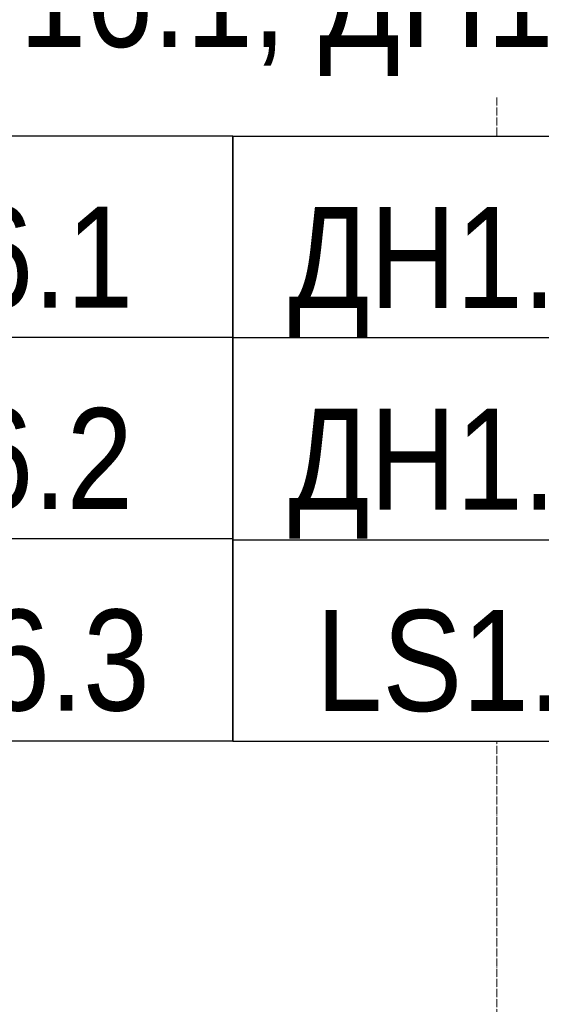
# Model space of a CAD drawing. Header units: millimetres. Extents: x -111 to 116289, y -9307 to 73893.
# Tile 28 of 128: x 20791 to 22084, y 18195 to 20634. Entities that reach past the tile are written whole.
import ezdxf
from ezdxf import colors
from ezdxf.entities.mleader import LeaderData, LeaderLine
from ezdxf.enums import TextEntityAlignment as Align
from ezdxf.math import Vec2, Vec3

# ---------------------------------------------------------------- set-up
doc = ezdxf.new("R2010")
doc.units = ezdxf.units.MM
doc.set_wipeout_variables(frame=1)
doc.linetypes.add('ADSK_Линия сетки_2_', pattern=[25, 20, -2.5, 0, -2.5])
doc.layers.add('КИП_выноска', color=6, linetype='Continuous', lineweight=25)
doc.layers.add('Оси', color=7, linetype='Continuous', lineweight=9)
doc.styles.add('Arial', font='arial.ttf', dxfattribs={"width": 0.85, "height": 350})
doc.styles.add('GOST 2.304', font='simplex.shx', dxfattribs={"width": 0.65, "oblique": 15})
doc.styles.get("Standard").update_dxf_attribs({"font": 'arial.ttf'})

# ---------------------------------------------------------------- blocks, each defined once
blk = doc.blocks.new('135_SLK_GD_KR_rvt-1-Оборудование_B2_-11_400__На лист секция 5_-11_400')
at = {"layer": 'Оси', "color": 254, "linetype": 'ADSK_Линия сетки_2_', "true_color": 0xe5e5e5}
blk.add_line((-13057609.7, -9259215.5), (-13057609.7, -9329529.8), dxfattribs=at)
blk = doc.blocks.new('A$Cffbd38bb')
at = {"lineweight": 5}
blk.add_blockref('135_SLK_GD_KR_rvt-1-Оборудование_B2_-11_400__На лист секция 5_-11_400', (13077777.1, 9330329.8), dxfattribs=at)
blk = doc.blocks.new('_None')
blk = doc.blocks.new('*U190')
at = {"color": 0, "linetype": 'Continuous', "lineweight": 30, "ltscale": 75, "width": 0.85, "flags": 104}
blk.add_attdef('ПРИМЕЧАНИЕ_1', text='', height=2.5, dxfattribs=at).set_placement((8, 3.611), align=Align.BOTTOM_CENTER)
at = {"color": 0, "lineweight": 30, "width": 0.85, "flags": 104}
blk.add_attdef('ПРИМЕЧАНИЕ_2', text='', height=2.5, dxfattribs=at).set_placement((8, -7.53), align=Align.BOTTOM_CENTER)
at = {"color": 0, "lineweight": 30, "style": 'GOST 2.304', "width": 0.85}
for tag, p in [('ИМЯ_КАБЕЛЯ_2', (8, -7.5)), ('ИМЯ_КАБЕЛЯ_3', (8, -12.5)), ('ИМЯ_КАБЕЛЯ_4', (8, -17.5)), ('ИМЯ_КАБЕЛЯ_5', (8, -22.5)), ('ИМЯ_КАБЕЛЯ_6', (8, -27.5)), ('ИМЯ_КАБЕЛЯ_7', (8, -32.5)), ('ИМЯ_КАБЕЛЯ_8', (8, -37.5)), ('ИМЯ_КАБЕЛЯ_9', (8, -42.5))]:
    blk.add_attdef(tag, text='', height=2.5, dxfattribs=at).set_placement(p, align=Align.BOTTOM_CENTER)
at = {"linetype": 'Continuous'}
blk.add_wipeout([(0, 2.5), (16, 2.5), (16, -2.5), (0, -2.5)], dxfattribs=at)
at = {"color": 0}
blk.add_line((0, -2.5), (0, 0), dxfattribs=at)
at = {"color": 0, "linetype": 'Continuous'}
blk.add_lwpolyline([(0, -2.5), (16, -2.5), (16, 2.5), (0, 2.5)], close=True, dxfattribs=at)
at = {"color": 0, "lineweight": 30, "style": 'GOST 2.304', "width": 0.85}
blk.add_attdef('ИМЯ_КАБЕЛЯ_1', text='', height=2.5, dxfattribs=at).set_placement((8, -2.5), align=Align.BOTTOM_CENTER)

msp = doc.modelspace()

# ---------------------------------------------------------------- block references
msp.add_blockref('A$Cffbd38bb', (1805.7, 1084))

# ---------------------------------------------------------------- next in the draw order: leaders
at = {"layer": 'КИП_выноска'}
ml = msp.add_multileader_mtext('Standard', dxfattribs=at)
ml.set_content('LS1.16.1...LS1.16.4\\PДН1.16.1, ДН1.16.2', color=256, style='Arial')
ml.set_leader_properties(color=256, linetype='ByLayer', lineweight=-1)
ml.set_arrow_properties(name='NONE')
ml.build(insert=Vec2(0, 0))
ml.multileader.update_dxf_attribs({"has_dogleg": 0, "text_left_attachment_type": 6, "text_right_attachment_type": 6, "dogleg_length": 0.5, "arrow_head_size": 300})
ctx = ml.context
ctx.base_point, ctx.char_height, ctx.arrow_head_size, ctx.landing_gap_size, ctx.plane_origin = Vec3(20042.9, 20925.2), 250, 300, 100, Vec3(25586.9, 18364.6)
ctx.left_attachment, ctx.right_attachment, ctx.text_align_type = 6, 6, 2
notes = []
notes.append((ctx, [(1, (1, 1, 0), (22874.3, 20925.2), (-1, 0), 0.5, [(0, [(25233.8, 20264)], 0, [])])]))
ctx.mtext.insert, ctx.mtext.width, ctx.mtext.alignment, ctx.mtext.flow_direction = Vec3(22773.8, 21233.5), 3078.848, 3, 5
ctx.mtext.has_bg_fill, ctx.mtext.bg_color, ctx.mtext.bg_scale_factor, ctx.mtext.bg_transparency, ctx.mtext.use_window_bg_color = 1, -1027028792, 1.5, 0, 1
for ctx, leaders in notes:
    for number, flags, end, landing, length, lines in leaders:
        leader = LeaderData()
        leader.index, (leader.has_last_leader_line, leader.has_dogleg_vector, leader.attachment_direction) = number, flags
        leader.last_leader_point, leader.dogleg_vector, leader.dogleg_length = Vec3(end), Vec3(landing), length
        for number, points, colour, breaks in lines:
            line = LeaderLine()
            line.index, line.vertices, line.color, line.breaks = number, Vec3.list(points), colors.encode_raw_color(colour), breaks
            leader.lines.append(line)
        ctx.leaders.append(leader)

# ---------------------------------------------------------------- next in the draw order: block references
ref = msp.add_blockref('*U190', (19718.8, 20095.9), dxfattribs=dict(at, xscale=100, yscale=100, zscale=100))
ref.add_attrib('ИМЯ_КАБЕЛЯ_1', 'LS1.16.1 ', dxfattribs={"layer": '0', "color": 0, "lineweight": 30, "height": 250, "style": 'Arial', "width": 0.85}).set_placement((20518.8, 19845.9), align=Align.BOTTOM_CENTER)

# ---------------------------------------------------------------- next in the draw order: block references
ref = msp.add_blockref('*U190', (19718.8, 19596.9), dxfattribs=dict(at, xscale=100, yscale=100, zscale=100))
ref.add_attrib('ИМЯ_КАБЕЛЯ_1', 'LS1.16.2 ', dxfattribs={"layer": '0', "color": 0, "lineweight": 30, "height": 250, "style": 'Arial', "width": 0.85}).set_placement((20518.8, 19346.9), align=Align.BOTTOM_CENTER)

# ---------------------------------------------------------------- next in the draw order: block references
ref = msp.add_blockref('*U190', (19718.8, 19098), dxfattribs=dict(at, xscale=100, yscale=100, zscale=100))
ref.add_attrib('ИМЯ_КАБЕЛЯ_1', 'LS1.16.3', dxfattribs={"layer": '0', "color": 0, "lineweight": 30, "height": 250, "style": 'Arial', "width": 0.85}).set_placement((20518.8, 18848), align=Align.BOTTOM_CENTER)

# ---------------------------------------------------------------- next in the draw order: block references
ref = msp.add_blockref('*U190', (21318.8, 19096.9), dxfattribs=dict(at, xscale=100, yscale=100, zscale=100))
ref.add_attrib('ИМЯ_КАБЕЛЯ_1', 'LS1.16.4', dxfattribs={"layer": '0', "color": 0, "lineweight": 30, "height": 250, "style": 'Arial', "width": 0.85}).set_placement((22118.8, 18846.9), align=Align.BOTTOM_CENTER)

# ---------------------------------------------------------------- next in the draw order: block references
ref = msp.add_blockref('*U190', (21318.8, 20094.9), dxfattribs=dict(at, xscale=100, yscale=100, zscale=100))
ref.add_attrib('ИМЯ_КАБЕЛЯ_1', 'ДН1.16.1 ', dxfattribs={"layer": '0', "color": 0, "lineweight": 30, "height": 250, "style": 'Arial', "width": 0.85}).set_placement((22118.8, 19844.9), align=Align.BOTTOM_CENTER)

# ---------------------------------------------------------------- next in the draw order: block references
ref = msp.add_blockref('*U190', (21318.8, 19595.9), dxfattribs=dict(at, xscale=100, yscale=100, zscale=100))
ref.add_attrib('ИМЯ_КАБЕЛЯ_1', 'ДН1.16.2 ', dxfattribs={"layer": '0', "color": 0, "lineweight": 30, "height": 250, "style": 'Arial', "width": 0.85}).set_placement((22118.8, 19345.9), align=Align.BOTTOM_CENTER)

doc.saveas('drawing.dxf')
